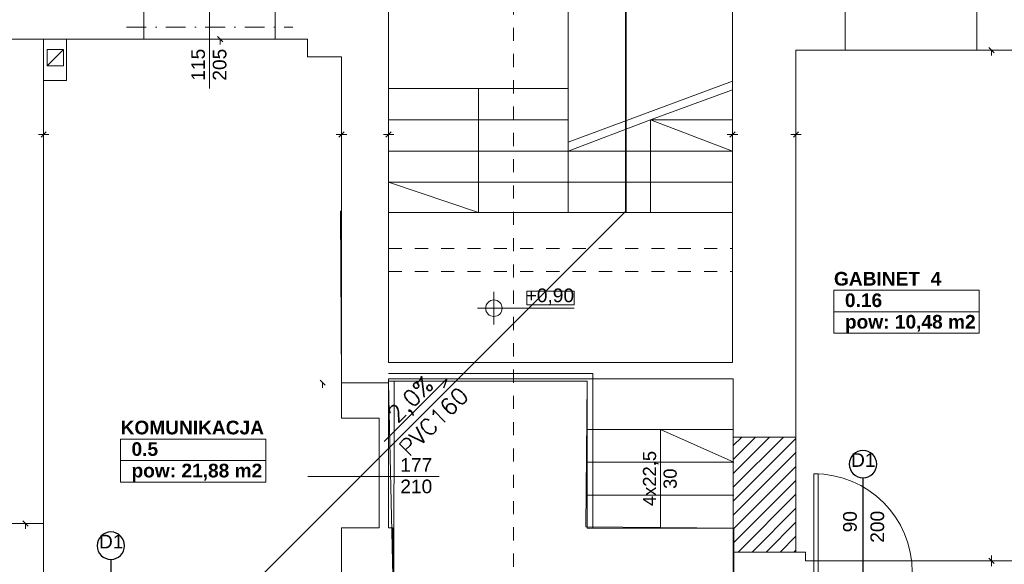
# Model space of a CAD drawing. Header units: millimetres. Extents: x 204754 to 499005, y -178579 to -103222.
# Tile 24 of 178: x 218230 to 227219, y -131831 to -126861. Entities that reach past the tile are written whole.
import ezdxf
from ezdxf.enums import TextEntityAlignment as Align

# ---------------------------------------------------------------- set-up
doc = ezdxf.new("R2010")
doc.units = ezdxf.units.MM
doc.header["$MEASUREMENT"] = 0
doc.linetypes.add('Kropki i Kreski', pattern=[360, 180, -90, 0, -90])
doc.linetypes.add('Przerywana', pattern=[240, 120, -120])
doc.layers.get('0').update_dxf_attribs({"color": 252, "lineweight": 5})
for name, color, linetype, lineweight in [('840-G Znaczniki ogólne_Nr_pióra__3', 252, 'Continuous', 5), ('IS_KS w posadzce', 16, 'Continuous', 35), ('IS_opisy', 7, 'Continuous', 35), ('Nowe_! NAZWY POM', 252, 'Continuous', 5), ('Nowe_! NAZWY POM_Nr_pióra__19', 252, 'Continuous', 5), ('Nowe_! Tabelka_Nr_pióra__7', 252, 'Continuous', 5), ('Nowe_220-A Ściany', 252, 'Continuous', 5), ('Nowe_220-A Ściany_Nr_pióra__93', 252, 'Continuous', 5), ('Nowe_299-A Wymiary Opisy_Nr_pióra__29', 252, 'Continuous', 5), ('Nowe_299-A Wymiary Opisy_Nr_pióra__73', 252, 'Continuous', 5), ('Nowe_810-G Ogólne_Nr_pióra__21', 252, 'Continuous', 5), ('Nowe_820-G Rysunki Obrazki_Nr_pióra__24', 252, 'Continuous', 5), ('Nowe_Drzwi ARCHICAD_Nr_pióra__168', 252, 'Continuous', 5), ('Nowe_Metryczki pomieszczeń ARCHICADa_Nr_pióra__13', 252, 'Continuous', 5), ('Nowe_Nowe_220(1)-A Ściany zewnętrzne_Nr_pióra__113', 252, 'Continuous', 5), ('Nowe_Nowe_220(1)-A Ściany zewnętrzne_Nr_pióra__3', 252, 'Continuous', 5), ('Nowe_Nowe_220(1)-A Ściany zewnętrzne_Nr_pióra__57', 252, 'Continuous', 5), ('Nowe_TABELKA_Nr_pióra__1', 252, 'Continuous', 5), ('Nowe_Znaczniki drzwi ARCHICADa', 252, 'Continuous', 5), ('Nowe_Znaczniki drzwi ARCHICADa_Nr_pióra__111', 252, 'Continuous', 5), ('Nowe_Znaczniki drzwi ARCHICADa_Nr_pióra__141', 252, 'Continuous', 5)]:
    doc.layers.add(name, color=color, linetype=linetype, lineweight=lineweight)
doc.styles.add('GENERATED_STYLE_1', font='arial.ttf')
doc.styles.add('GENERATED_STYLE_2', font='arialbd.ttf')
doc.styles.add('GENERATED_STYLE_4', font='arial.ttf')
doc.styles.add('STYLE1', font='simplex.shx')

# ---------------------------------------------------------------- blocks, each defined once
blk = doc.blocks.new('KOMUNIKACJA_0.5_9', base_point=(219813.5, -130786.3))
at = {"layer": 'Nowe_Metryczki pomieszczeń ARCHICADa_Nr_pióra__13', "color": 7, "linetype": 'Continuous', "lineweight": 13}
for p, q in [((219150.5, -130688), (219150.5, -131080.9)), ((219150.5, -130688), (220476.5, -130688)), ((220476.5, -130688), (220476.5, -131080.9)), ((219150.5, -130884.5), (220476.5, -130884.5)), ((219150.5, -131080.9), (220476.5, -131080.9))]:
    blk.add_line(p, q, dxfattribs=at)
at = {"layer": 'Nowe_Metryczki pomieszczeń ARCHICADa_Nr_pióra__13', "color": 7, "lineweight": 13, "style": 'GENERATED_STYLE_2'}
for tag, p in [('ROOM_NAME', (219150.5, -130520.2)), ('ROOM_NUMBER', (219250.5, -130716.6)), ('ROOM_CALC_AREA', (219250.5, -130913))]:
    blk.add_attdef(tag, text='', height=125, dxfattribs=at).set_placement(p, align=Align.TOP_LEFT)
blk = doc.blocks.new('GABINET  4_0.16_10', base_point=(226326.9, -129428.3))
at = {"layer": 'Nowe_Metryczki pomieszczeń ARCHICADa_Nr_pióra__13', "color": 7, "linetype": 'Continuous', "lineweight": 13}
for p, q in [((225663.9, -129330.1), (225663.9, -129723)), ((225663.9, -129330.1), (226989.9, -129330.1)), ((226989.9, -129330.1), (226989.9, -129723)), ((225663.9, -129526.6), (226989.9, -129526.6)), ((225663.9, -129723), (226989.9, -129723))]:
    blk.add_line(p, q, dxfattribs=at)
at = {"layer": 'Nowe_Metryczki pomieszczeń ARCHICADa_Nr_pióra__13', "color": 7, "lineweight": 13, "style": 'GENERATED_STYLE_2'}
for tag, p in [('ROOM_NAME', (225663.9, -129162.3)), ('ROOM_NUMBER', (225763.9, -129358.7)), ('ROOM_CALC_AREA', (225763.9, -129555.1))]:
    blk.add_attdef(tag, text='', height=125, dxfattribs=at).set_placement(p, align=Align.TOP_LEFT)
blk = doc.blocks.new('D Marker 11_21')
at = {"layer": 'Nowe_Znaczniki drzwi ARCHICADa_Nr_pióra__111', "color": 7, "linetype": 'Continuous', "lineweight": 25}
blk.add_line((0, -1282.4), (0, 153.6), dxfattribs=at)
at = {"layer": 'Nowe_Znaczniki drzwi ARCHICADa_Nr_pióra__141', "color": 7, "linetype": 'Continuous', "lineweight": 25}
for start, end in [(0, 180), (180, 0)]:
    blk.add_arc((0, -1407.4), 125, start, end, dxfattribs=at)
at = {"layer": 'Nowe_Znaczniki drzwi ARCHICADa_Nr_pióra__141', "color": 7, "lineweight": 25, "style": 'GENERATED_STYLE_1'}
for tag, rotation, p in [('AC_WIDO_B_SIZE', 270, (-230.4, -608.3)), ('AC_MarkerText_4', 270, (19.6, -703.2)), ('AC_MarkerText_1', 180, (109.1, -1259.2))]:
    blk.add_attdef(tag, text='', height=125, rotation=rotation, dxfattribs=at).set_placement(p, align=Align.BOTTOM_LEFT)
blk = doc.blocks.new('D Marker 11_24')
at = {"layer": 'Nowe_Znaczniki drzwi ARCHICADa_Nr_pióra__111', "color": 7, "linetype": 'Continuous', "lineweight": 25}
blk.add_line((0, 802.4), (0, -743.6), dxfattribs=at)
at = {"layer": 'Nowe_Znaczniki drzwi ARCHICADa_Nr_pióra__141', "color": 7, "linetype": 'Continuous', "lineweight": 25}
for start, end in [(0, 180), (180, 0)]:
    blk.add_arc((0, 927.4), 125, start, end, dxfattribs=at)
at = {"layer": 'Nowe_Znaczniki drzwi ARCHICADa_Nr_pióra__141', "color": 7, "lineweight": 25, "style": 'GENERATED_STYLE_1'}
for tag, p in [('AC_MarkerText_4', (-19.6, 304.8)), ('AC_WIDO_B_SIZE', (230.4, 209.9))]:
    blk.add_attdef(tag, text='', height=125, rotation=90, dxfattribs=at).set_placement(p, align=Align.BOTTOM_LEFT)
blk.add_attdef('AC_MarkerText_1', text='', height=125, dxfattribs=at).set_placement((-109.1, 864.9), align=Align.BOTTOM_LEFT)
blk = doc.blocks.new('podkład 20251118')
at = {"color": 252, "linetype": 'Continuous', "lineweight": 5}
for p, q in [((220083.9, -127062.2), (220036.4, -127014.7)), ((220060.2, -127038.4), (220060.2, -127085.9)), ((227126.7, -127163.3), (227079.2, -127115.8)), ((227102.9, -127139.5), (227102.9, -127187)), ((218448, -127908.3), (218400.5, -127908.3)), ((218424.2, -127932.1), (218471.7, -127884.6)), ((218471.7, -127884.6), (218424.2, -127932.1)), ((218448, -127908.3), (218495.5, -127908.3)), ((221168, -127908.3), (221120.5, -127908.3)), ((221144.2, -127932.1), (221191.7, -127884.6)), ((221191.7, -127884.6), (221144.2, -127932.1)), ((221168, -127908.3), (221215.5, -127908.3)), ((221597.5, -127908.3), (221550, -127908.3)), ((221573.7, -127932.1), (221621.2, -127884.6)), ((221621.2, -127884.6), (221573.7, -127932.1)), ((221597.5, -127908.3), (221645, -127908.3)), ((224737.5, -127908.3), (224690, -127908.3)), ((224713.7, -127932.1), (224761.2, -127884.6)), ((224761.2, -127884.6), (224713.7, -127932.1)), ((224737.5, -127908.3), (224785, -127908.3)), ((225317, -127908.3), (225269.5, -127908.3)), ((225293.2, -127932.1), (225340.7, -127884.6)), ((225340.7, -127884.6), (225293.2, -127932.1)), ((225317, -127908.3), (225364.5, -127908.3)), ((221019, -130197), (220971.5, -130149.5)), ((220995.2, -130173.3), (220995.2, -130220.8)), ((218306.8, -131483), (218259.3, -131435.5)), ((218283.1, -131459.2), (218283.1, -131506.7)), ((227126.7, -131823.3), (227079.2, -131775.8)), ((227079.2, -131775.8), (227126.7, -131823.3)), ((227102.9, -131799.5), (227102.9, -131752)), ((227102.9, -131799.5), (227102.9, -131847))]:
    blk.add_line(p, q, dxfattribs=at)
at = {"color": 252, "lineweight": 5}
for p, q in [((223292.1, -129338.8), (222859, -129338.8)), ((222859, -129338.8), (222859, -129463.8)), ((223292.1, -129463.8), (223292.1, -129338.8)), ((222859, -129463.8), (223292.1, -129463.8))]:
    blk.add_line(p, q, dxfattribs=at)
at = {"layer": '840-G Znaczniki ogólne_Nr_pióra__3', "color": 252, "linetype": 'Przerywana', "lineweight": 5}
blk.add_line((222737, -121893.5), (222737, -143583.5), dxfattribs=at)
at = {"layer": 'Nowe_! NAZWY POM_Nr_pióra__19', "color": 252, "linetype": 'Continuous', "lineweight": 5}
for p, q in [((220858, -127038.4), (218658, -127038.4)), ((218658, -127038.4), (218658, -127415.1)), ((220858, -127198.4), (220858, -127038.4)), ((221168, -127198.4), (220858, -127198.4)), ((221168, -128608.8), (221168, -127198.4)), ((227567, -127139.5), (225317, -127139.5)), ((225317, -127139.5), (225317, -128636.8)), ((218658, -127415.1), (218448, -127415.1)), ((218448, -127415.1), (218448, -128608.8)), ((218448, -128608.8), (218448, -131458.4)), ((221168, -130173.3), (221159.3, -128608.8)), ((221159.3, -128608.8), (221168, -128608.8)), ((225317, -128636.8), (225317, -131719.5)), ((221649.7, -130158.9), (221637.3, -137349.5)), ((223411.2, -130158.9), (221649.7, -130158.9)), ((223397, -131490.2), (223411.2, -130158.9)), ((221595.8, -130173.3), (221168, -130173.3)), ((221637, -131938.4), (221595.8, -130173.3)), ((218448, -131458.4), (213297, -131458.4)), ((224750.7, -131500.2), (223397, -131490.2)), ((224744.5, -135369.5), (224750.7, -131500.2)), ((225317, -131719.5), (225405, -131719.5)), ((225405, -131719.5), (225405, -131799.5)), ((225405, -131799.5), (227567, -131799.5))]:
    blk.add_line(p, q, dxfattribs=at)
at = {"layer": 'Nowe_220-A Ściany', "color": 252, "linetype": 'Continuous', "lineweight": 5}
for p, q in [((224744.5, -130746.4), (224821.3, -130669.5)), ((224744.5, -130873.7), (224948.6, -130669.5)), ((224744.5, -131000.9), (225075.9, -130669.5)), ((224744.5, -131128.2), (225203.2, -130669.5)), ((224744.5, -131255.5), (225317, -130683)), ((224744.5, -131382.8), (225317, -130810.3)), ((224744.5, -131510.1), (225317, -130937.6)), ((224744.5, -131637.3), (225317, -131064.8)), ((224789.6, -131719.5), (225317, -131192.1)), ((224916.8, -131719.5), (225317, -131319.4)), ((225044.1, -131719.5), (225317, -131446.7)), ((225171.4, -131719.5), (225317, -131574)), ((225298.7, -131719.5), (225317, -131701.2))]:
    blk.add_line(p, q, dxfattribs=at)
at = {"layer": 'Nowe_220-A Ściany_Nr_pióra__93', "color": 252, "linetype": 'Continuous', "lineweight": 5}
for p, q in [((225317, -130669.5), (224744.5, -130669.5)), ((224744.5, -130669.5), (224744.5, -131719.5)), ((225317, -131719.5), (225317, -130669.5)), ((224744.5, -131719.5), (225317, -131719.5))]:
    blk.add_line(p, q, dxfattribs=at)
at = {"layer": 'Nowe_299-A Wymiary Opisy_Nr_pióra__73', "color": 252, "linetype": 'Continuous', "lineweight": 5}
for p, q in [((222559, -129643.8), (222559, -129343.8)), ((222409, -129493.8), (222709, -129493.8)), ((222709, -129493.8), (223292.1, -129493.8))]:
    blk.add_line(p, q, dxfattribs=at)
blk.add_circle((222559, -129493.8), 75, dxfattribs=at)
at = {"layer": 'Nowe_810-G Ogólne_Nr_pióra__21', "color": 252, "linetype": 'Kropki i Kreski', "lineweight": 5}
blk.add_line((219204.2, -126927.5), (220722.8, -126927.5), dxfattribs=at)
at = {"layer": 'Nowe_820-G Rysunki Obrazki_Nr_pióra__24', "color": 7, "linetype": 'Continuous', "lineweight": 15}
for p, q in [((219963.5, -126289.7), (219963.5, -127489.2)), ((220859.9, -131029.5), (222059.4, -131029.5))]:
    blk.add_line(p, q, dxfattribs=at)
at = {"layer": 'Nowe_Drzwi ARCHICAD_Nr_pióra__168', "color": 252, "linetype": 'Continuous', "lineweight": 5}
for p, q in [((225479, -131004.1), (225519, -131004.1)), ((225479, -131904.1), (225479, -131004.1)), ((225519, -131004.1), (225519, -131904.1))]:
    blk.add_line(p, q, dxfattribs=at)
at = {"layer": 'Nowe_Drzwi ARCHICAD_Nr_pióra__168', "color": 252, "linetype": 'Continuous', "lineweight": 5, "extrusion": (0, 0, -1)}
blk.add_ellipse((225479, -131904.1), major_axis=(636.4, 636.4), ratio=1, start_param=-0.785398, end_param=0.785398, dxfattribs=at)
at = {"layer": 'Nowe_Nowe_220(1)-A Ściany zewnętrzne_Nr_pióra__113', "color": 252, "linetype": 'Continuous', "lineweight": 5}
for p, q in [((223461.2, -130088.9), (221597.5, -130088.9)), ((223411.2, -130158.9), (221597.5, -130158.9)), ((223411.2, -131500.2), (223411.2, -130158.9)), ((223461.2, -131500.2), (223461.2, -130088.9)), ((223411.2, -130600.2), (224744.5, -130600.2)), ((224081, -130600.2), (224081, -131500.2)), ((224081, -130600.2), (224750.7, -130900.2)), ((224744.5, -130669.5), (224744.5, -130600.2)), ((223411.2, -130900.2), (224750.7, -130900.2)), ((223411.2, -131200.2), (224750.7, -131200.2)), ((223411.2, -131500.2), (224750.7, -131500.2))]:
    blk.add_line(p, q, dxfattribs=at)
at = {"layer": 'Nowe_Nowe_220(1)-A Ściany zewnętrzne_Nr_pióra__3', "color": 252, "linetype": 'Continuous', "lineweight": 5}
for p, q in [((218629.6, -127132.2), (218479.6, -127132.2)), ((218479.6, -127132.2), (218479.6, -127282.2)), ((218479.6, -127282.2), (218629.6, -127132.2)), ((218629.6, -127282.2), (218629.6, -127132.2)), ((218479.6, -127282.2), (218629.6, -127282.2))]:
    blk.add_line(p, q, dxfattribs=at)
at = {"layer": 'Nowe_Nowe_220(1)-A Ściany zewnętrzne_Nr_pióra__57', "color": 252, "linetype": 'Continuous', "lineweight": 5}
for p, q in [((221597.5, -124659.5), (221597.5, -129989.5)), ((223237.5, -126069.5), (223237.5, -128619.5)), ((224737.5, -126069.5), (224737.5, -129989.5)), ((219363.6, -126438.4), (219363.6, -127038.4)), ((220563.4, -126438.4), (220563.4, -127038.4)), ((225767.6, -127139.5), (225767.6, -126495.4)), ((226967.6, -127139.5), (226967.6, -126495.4)), ((213297, -127038.4), (220858, -127038.4)), ((218448, -127038.4), (218448, -132588.4)), ((218658, -127038.4), (218658, -127415.1)), ((220858, -127038.4), (220858, -127198.4)), ((220858, -127198.4), (221168, -127198.4)), ((221168, -127198.4), (221168, -130498.4)), ((225317, -127139.5), (233087, -127139.5)), ((225317, -131719.5), (225317, -127139.5)), ((218658, -127415.1), (218448, -127415.1)), ((224737.5, -127420.8), (223237.5, -127979.5)), ((221597.5, -127489.5), (223237.5, -127489.5)), ((222417.5, -127489.5), (222417.5, -128619.5)), ((224737.5, -127500.8), (223987.5, -127774.5)), ((221597.5, -127774.5), (223237.5, -127774.5)), ((223987.5, -127774.5), (223237.5, -128059.5)), ((223987.5, -127774.5), (223987.5, -128619.5)), ((223987.5, -127774.5), (224737.5, -127774.5)), ((223987.5, -127774.5), (224737.5, -128059.5)), ((221597.5, -128059.5), (223237.5, -128059.5)), ((223237.5, -128059.5), (224737.5, -128059.5)), ((221597.5, -128344.5), (223237.5, -128344.5)), ((222417.5, -128619.5), (221597.5, -128344.5)), ((223237.5, -128344.5), (224737.5, -128344.5)), ((221597.5, -128619.5), (224737.5, -128619.5)), ((221597.5, -129989.5), (224737.5, -129989.5)), ((221597.5, -130139.5), (224744.5, -130139.5)), ((221597.5, -130139.5), (221597.5, -131498.4)), ((224744.5, -135369.5), (224744.5, -130139.5)), ((221168, -130498.4), (221511.2, -130498.4)), ((221511.2, -130498.4), (221511.2, -131498.4)), ((224744.5, -130669.5), (225317, -130669.5)), ((221168, -131498.4), (221511.2, -131498.4)), ((221168, -131498.4), (221168, -131938.4)), ((221597.5, -131498.4), (221637, -131498.4)), ((221637, -137349.5), (221637, -131498.4)), ((224744.5, -131719.5), (225405, -131719.5)), ((225405, -131719.5), (225405, -131799.5)), ((225405, -131799.5), (233087, -131799.5))]:
    blk.add_line(p, q, dxfattribs=at)
at = {"layer": 'Nowe_Nowe_220(1)-A Ściany zewnętrzne_Nr_pióra__57', "color": 252, "linetype": 'Przerywana', "lineweight": 5}
for p, q in [((221597.5, -128949.5), (224737.5, -128949.5)), ((221597.5, -129159.5), (224737.5, -129159.5))]:
    blk.add_line(p, q, dxfattribs=at)
at = {"layer": 'Nowe_! NAZWY POM', "color": 7, "linetype": 'Continuous', "lineweight": 13}
for name, p, values in [('GABINET  4_0.16_10', (226326.9, -129428.3), {'ROOM_NAME': 'GABINET  4', 'ROOM_NUMBER': '0.16', 'ROOM_CALC_AREA': 'pow: 10,48 m2'}), ('KOMUNIKACJA_0.5_9', (219813.5, -130786.3), {'ROOM_NAME': 'KOMUNIKACJA', 'ROOM_NUMBER': '0.5', 'ROOM_CALC_AREA': 'pow: 21,88 m2'})]:
    blk.add_blockref(name, p, dxfattribs=at).add_auto_attribs(values)
at = {"layer": 'Nowe_Znaczniki drzwi ARCHICADa', "color": 7, "linetype": 'Continuous', "lineweight": 25}
ref = blk.add_blockref('D Marker 11_21', (225929, -132324.1), dxfattribs=dict(at, rotation=180))
ref.add_attrib('AC_MarkerText_1', 'D1', dxfattribs={"layer": 'Nowe_Znaczniki drzwi ARCHICADa_Nr_pióra__141', "color": 7, "lineweight": 25, "height": 125, "rotation": 360, "style": 'GENERATED_STYLE_1'}).set_placement((225819.9, -130979.2), align=Align.BOTTOM_LEFT)
ref.add_attrib('AC_MarkerText_4', '90', dxfattribs={"layer": 'Nowe_Znaczniki drzwi ARCHICADa_Nr_pióra__141', "color": 7, "lineweight": 25, "height": 125, "rotation": 90, "style": 'GENERATED_STYLE_1'}).set_placement((225909.4, -131539.3), align=Align.BOTTOM_LEFT)
ref.add_attrib('AC_WIDO_B_SIZE', '200', dxfattribs={"layer": 'Nowe_Znaczniki drzwi ARCHICADa_Nr_pióra__141', "color": 7, "lineweight": 25, "height": 125, "rotation": 90, "style": 'GENERATED_STYLE_1'}).set_placement((226159.4, -131634.2), align=Align.BOTTOM_LEFT)
blk.add_blockref('D Marker 11_24', (219062.4, -132588.4), dxfattribs=at).add_auto_attribs({'AC_MarkerText_1': 'D1', 'AC_MarkerText_4': '90', 'AC_WIDO_B_SIZE': '200'})
at = {"layer": 'Nowe_! Tabelka_Nr_pióra__7', "color": 252, "lineweight": 5, "style": 'GENERATED_STYLE_1'}
for s, p in [('4x22,5', (224040, -131299.6)), ('30', (224228.1, -131143))]:
    blk.add_text(s, height=120, rotation=90, dxfattribs=at).set_placement(p)
at = {"layer": 'Nowe_299-A Wymiary Opisy_Nr_pióra__29', "color": 252, "lineweight": 5, "style": 'GENERATED_STYLE_4'}
blk.add_text('+0,90', height=125, dxfattribs=at).set_placement((222849.3, -129438.8))
at = {"layer": 'Nowe_TABELKA_Nr_pióra__1', "color": 252, "lineweight": 5, "style": 'GENERATED_STYLE_1'}
for s, p in [('115', (219920.8, -127417.2)), ('205', (220116.7, -127417.2))]:
    blk.add_text(s, height=125, rotation=90, dxfattribs=at).set_placement(p)
for s, p in [('177', (221704.2, -130986.8)), ('210', (221704.7, -131182.7))]:
    blk.add_text(s, height=125, dxfattribs=at).set_placement(p)

msp = doc.modelspace()

# ---------------------------------------------------------------- linework, layer by layer
at = {"layer": 'IS_KS w posadzce'}
for p, q in [((223762.5, -123884.5), (223762.5, -128619.5)), ((220358.2, -132012.8), (223762.5, -128608.5))]:
    msp.add_line(p, q, dxfattribs=at)
at = {"layer": 'IS_opisy', "lineweight": 25}
for p, q in [((221558.1, -130710.9), (222129.8, -130139.5)), ((222129.8, -130139.5), (222100.4, -130223.5))]:
    msp.add_line(p, q, dxfattribs=at)

# ---------------------------------------------------------------- block references
msp.add_blockref('podkład 20251118', (0, 0))

# ---------------------------------------------------------------- texts
at = {"layer": 'IS_opisy', "lineweight": 25, "ltscale": 2, "style": 'STYLE1'}
for s, rotation, p in [('2,0%%%', 44.97814, (221678.7, -130549.6)), ('PVC160', 44.58472, (221784, -130857.4))]:
    msp.add_text(s, height=152.13, rotation=rotation, dxfattribs=at).set_placement(p)

doc.saveas('drawing.dxf')
